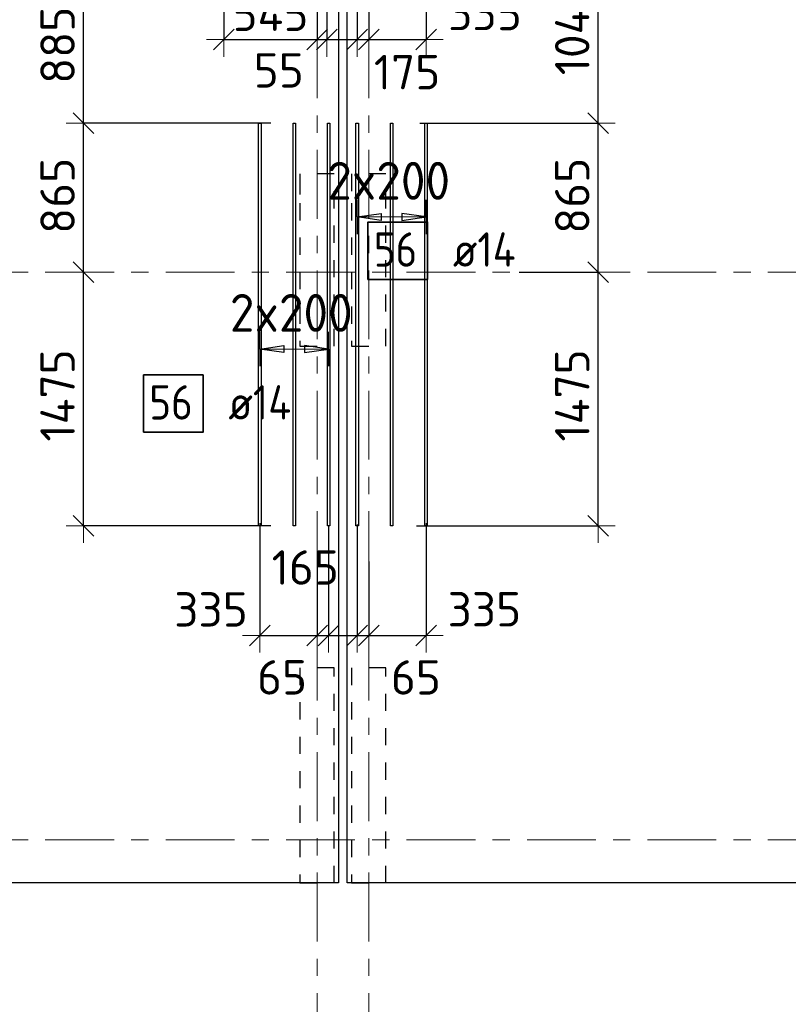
# Model space of a CAD drawing. Header units: metres. Extents: x -38 to 107, y -15 to 21.
# Tile 20 of 133: x 30.82 to 35.29, y -0.96 to 4.77. Entities that reach past the tile are written whole.
import ezdxf

# ---------------------------------------------------------------- set-up
doc = ezdxf.new("R2010")
doc.units = ezdxf.units.M
doc.header["$PDMODE"] = 65
for name, pattern in [('______11', [0.5, 0.4, -0.05, 0, -0.05]), ('______2', [0.0405, 0.03, -0.0105]), ('______5', [1.1, 0.8, -0.1, 0.1, -0.1])]:
    doc.linetypes.add(name, pattern=pattern)
for name, color, linetype, lineweight in [('XR$2$Осевая линия (1)', 7, '______5', 13), ('XR$4$Перекрытие (1)', 7, 'Continuous', 35), ('XR$4$Размерная линия (1)', 7, 'Continuous', 13)]:
    doc.layers.add(name, color=color, linetype=linetype, lineweight=lineweight)
doc.layers.add('XR$4$Арм.стержн.Доп. Арм верхн.зоны Х', color=7, linetype='Continuous', lineweight=35, true_color=0x8c8cff)
doc.layers.add('XR$6$Стена_ бетон несущ.', color=7, linetype='Continuous', lineweight=70, true_color=0xb4b496)
doc.styles.add('ISOCPEUR', font='txt')
doc.dimstyles.new('DIMSTYLE_3', dxfattribs={"dimtxt": 0.2, "dimasz": 0.2, "dimexe": 0, "dimexo": 0, "dimgap": 0.1, "dimtad": 2, "dimdec": 0, "dimlfac": 1000, "dimrnd": 5, "dimzin": 12, "dimdsep": 46, "dimtxsty": 'ISOCPEUR', "dimblk1": 'ALL_ML_STRICH', "dimblk2": 'ALL_ML_STRICH', "dimsah": 1, "dimcen": 0, "dimclrd": 7, "dimclre": 256, "dimclrt": 7, "dimadec": 0, "dimazin": 0, "dimtfac": 1, "dimtdec": 0, "dimtix": 1, "dimtmove": 2, "dimatfit": 3, "dimfxl": 0, "dimtzin": 0, "dimlwd": 0, "dimlwe": -3, "dimarcsym": 0})
doc.dimstyles.new('DIMSTYLE_33', dxfattribs={"dimtxt": 0.2, "dimasz": 0.2, "dimexe": 0, "dimexo": 0, "dimgap": 0.1, "dimtad": 2, "dimdec": 0, "dimlfac": 1000, "dimrnd": 5, "dimzin": 12, "dimdsep": 46, "dimtxsty": 'ISOCPEUR', "dimblk1": 'ALL_ML_STRICH', "dimblk2": 'ALL_ML_STRICH', "dimsah": 1, "dimcen": 0, "dimclrd": 7, "dimclre": 256, "dimclrt": 7, "dimadec": 0, "dimazin": 0, "dimtfac": 1, "dimtdec": 0, "dimtix": 1, "dimtmove": 2, "dimatfit": 3, "dimfxl": 0, "dimtvp": 1.2, "dimtzin": 0, "dimlwd": 0, "dimlwe": -3, "dimarcsym": 0})
doc.dimstyles.new('DIMSTYLE_34', dxfattribs={"dimtxt": 0.2, "dimasz": 0.2, "dimexe": 0, "dimexo": 0, "dimgap": 0.1, "dimtad": 0, "dimdec": 0, "dimlfac": 1000, "dimrnd": 5, "dimzin": 12, "dimdsep": 46, "dimtxsty": 'ISOCPEUR', "dimblk1": 'ALL_ML_STRICH', "dimblk2": 'ALL_ML_STRICH', "dimsah": 1, "dimcen": 0, "dimclrd": 7, "dimclre": 256, "dimclrt": 7, "dimadec": 0, "dimazin": 0, "dimtfac": 1, "dimtdec": 0, "dimtix": 1, "dimtmove": 2, "dimatfit": 3, "dimfxl": 0, "dimtvp": 1.2, "dimtzin": 0, "dimlwd": 0, "dimlwe": -3, "dimarcsym": 0})

# ---------------------------------------------------------------- blocks, each defined once
blk = doc.blocks.new('ALL_ML_STRICH')
at = {"color": 0, "linetype": 'ByBlock', "lineweight": -2}
for p, q in [((-0.3, -0.3), (0.3, 0.3)), ((0, -0.5), (0, 0.5)), ((-1, 0), (0.5, 0))]:
    blk.add_line(p, q, dxfattribs=at)
blk = doc.blocks.new('*D419')
at = {"layer": 'DEFPOINTS', "color": 7, "linetype": 'Continuous', "lineweight": 13, "transparency": 33554687}
for p in [(31.1915, 3.3), (31.1917, 1.826), (32.3003, 1.826)]:
    blk.add_point(p, dxfattribs=at)
at = {"layer": 'XR$4$Размерная линия (1)', "color": 9, "linetype": 'Continuous', "lineweight": -2, "true_color": 0xc7c7c7, "transparency": 33554687}
for p, q in [((31.1917, 3.3), (31.1917, 3.3)), ((32.2803, 1.826), (31.1917, 1.826))]:
    blk.add_line(p, q, dxfattribs=at)
at = {"layer": 'XR$4$Размерная линия (1)', "color": 7, "linetype": 'Continuous', "lineweight": -2, "transparency": 33554687}
blk.add_line((31.1917, 1.826), (31.1917, 3.3), dxfattribs=at)
at = {"layer": 'XR$4$Размерная линия (1)', "color": 7, "linetype": 'Continuous', "lineweight": 13, "transparency": 33554687, "xscale": 0.2, "yscale": 0.2, "zscale": 0.2}
for p, rotation in [((31.1917, 3.3), 90), ((31.1917, 1.826), 270)]:
    blk.add_blockref('ALL_ML_STRICH', p, dxfattribs=dict(at, rotation=rotation))
at = {"layer": 'XR$4$Размерная линия (1)', "color": 7, "linetype": 'Continuous', "lineweight": 13, "transparency": 33554687, "insert": (31.0417, 2.583), "char_height": 0.2, "width": 0.8, "attachment_point": 5, "rotation": 90, "style": 'ISOCPEUR'}
blk.add_mtext('\\A1;{1475}', dxfattribs=at)
blk = doc.blocks.new('*D420')
at = {"layer": 'DEFPOINTS', "color": 7, "linetype": 'Continuous', "lineweight": 13, "transparency": 33554687}
for p in [(32.3003, 4.166), (31.1915, 3.3), (31.1917, 3.3)]:
    blk.add_point(p, dxfattribs=at)
at = {"layer": 'XR$4$Размерная линия (1)', "color": 9, "linetype": 'Continuous', "lineweight": -2, "true_color": 0xc7c7c7, "transparency": 33554687}
for p, q in [((32.2803, 4.166), (31.1917, 4.166)), ((31.1917, 3.3), (31.1917, 3.3))]:
    blk.add_line(p, q, dxfattribs=at)
at = {"layer": 'XR$4$Размерная линия (1)', "color": 7, "linetype": 'Continuous', "lineweight": -2, "transparency": 33554687}
blk.add_line((31.1917, 3.3), (31.1917, 4.166), dxfattribs=at)
at = {"layer": 'XR$4$Размерная линия (1)', "color": 7, "linetype": 'Continuous', "lineweight": 13, "transparency": 33554687, "xscale": 0.2, "yscale": 0.2, "zscale": 0.2}
for p, rotation in [((31.1917, 4.166), 90), ((31.1917, 3.3), 270)]:
    blk.add_blockref('ALL_ML_STRICH', p, dxfattribs=dict(at, rotation=rotation))
at = {"layer": 'XR$4$Размерная линия (1)', "color": 7, "linetype": 'Continuous', "lineweight": 13, "transparency": 33554687, "insert": (31.0417, 3.743), "char_height": 0.2, "width": 0.6, "attachment_point": 5, "rotation": 90, "style": 'ISOCPEUR'}
blk.add_mtext('\\A1;{865}', dxfattribs=at)
blk = doc.blocks.new('*D421')
at = {"layer": 'DEFPOINTS', "color": 7, "linetype": 'Continuous', "lineweight": 13, "transparency": 33554687}
for p in [(32.0627, 5.0497), (31.1917, 4.166), (32.3003, 4.166)]:
    blk.add_point(p, dxfattribs=at)
at = {"layer": 'XR$4$Размерная линия (1)', "color": 9, "linetype": 'Continuous', "lineweight": -2, "true_color": 0xc7c7c7, "transparency": 33554687}
for p, q in [((32.0427, 5.0497), (31.1917, 5.0497)), ((32.2803, 4.166), (31.1917, 4.166))]:
    blk.add_line(p, q, dxfattribs=at)
at = {"layer": 'XR$4$Размерная линия (1)', "color": 7, "linetype": 'Continuous', "lineweight": -2, "transparency": 33554687}
blk.add_line((31.1917, 4.166), (31.1917, 5.0497), dxfattribs=at)
at = {"layer": 'XR$4$Размерная линия (1)', "color": 7, "linetype": 'Continuous', "lineweight": 13, "transparency": 33554687, "xscale": 0.2, "yscale": 0.2, "zscale": 0.2}
for p, rotation in [((31.1917, 5.0497), 90), ((31.1917, 4.166), 270)]:
    blk.add_blockref('ALL_ML_STRICH', p, dxfattribs=dict(at, rotation=rotation))
at = {"layer": 'XR$4$Размерная линия (1)', "color": 7, "linetype": 'Continuous', "lineweight": 13, "transparency": 33554687, "insert": (31.0417, 4.6179), "char_height": 0.2, "width": 0.6, "attachment_point": 5, "rotation": 90, "style": 'ISOCPEUR'}
blk.add_mtext('\\A1;{885}', dxfattribs=at)
blk = doc.blocks.new('*D427')
at = {"layer": 'DEFPOINTS', "color": 7, "linetype": 'Continuous', "lineweight": 13, "transparency": 33554687}
for p in [(32.217, 1.8607), (32.55, 1.6746), (32.217, 1.1889)]:
    blk.add_point(p, dxfattribs=at)
at = {"layer": 'XR$4$Размерная линия (1)', "color": 9, "linetype": 'Continuous', "lineweight": -2, "true_color": 0xc7c7c7, "transparency": 33554687}
for p, q in [((32.217, 1.8407), (32.217, 1.1889)), ((32.55, 1.6546), (32.55, 1.1889))]:
    blk.add_line(p, q, dxfattribs=at)
at = {"layer": 'XR$4$Размерная линия (1)', "color": 7, "linetype": 'Continuous', "lineweight": -2, "transparency": 33554687}
blk.add_line((32.217, 1.1889), (32.55, 1.1889), dxfattribs=at)
at = {"layer": 'XR$4$Размерная линия (1)', "color": 7, "linetype": 'Continuous', "lineweight": 13, "transparency": 33554687, "xscale": 0.2, "yscale": 0.2, "zscale": 0.2, "rotation": 180}
blk.add_blockref('ALL_ML_STRICH', (32.217, 1.1889), dxfattribs=at)
at = {"layer": 'XR$4$Размерная линия (1)', "color": 7, "linetype": 'Continuous', "lineweight": 13, "transparency": 33554687, "xscale": 0.2, "yscale": 0.2, "zscale": 0.2}
blk.add_blockref('ALL_ML_STRICH', (32.55, 1.1889), dxfattribs=at)
at = {"layer": 'XR$4$Размерная линия (1)', "color": 7, "linetype": 'Continuous', "lineweight": 13, "transparency": 33554687, "insert": (31.9335, 1.3396), "char_height": 0.2, "width": 0.6, "attachment_point": 5, "style": 'ISOCPEUR'}
blk.add_mtext('\\A1;{335}', dxfattribs=at)
blk = doc.blocks.new('*D428')
at = {"layer": 'DEFPOINTS', "color": 7, "linetype": 'Continuous', "lineweight": 13, "transparency": 33554687}
for p in [(32.617, 1.8474), (32.55, 1.6746), (32.55, 1.1889)]:
    blk.add_point(p, dxfattribs=at)
at = {"layer": 'XR$4$Размерная линия (1)', "color": 9, "linetype": 'Continuous', "lineweight": -2, "true_color": 0xc7c7c7, "transparency": 33554687}
for p, q in [((32.617, 1.8274), (32.617, 1.1889)), ((32.55, 1.6546), (32.55, 1.1889))]:
    blk.add_line(p, q, dxfattribs=at)
at = {"layer": 'XR$4$Размерная линия (1)', "color": 7, "linetype": 'Continuous', "lineweight": -2, "transparency": 33554687}
blk.add_line((32.55, 1.1889), (32.617, 1.1889), dxfattribs=at)
at = {"layer": 'XR$4$Размерная линия (1)', "color": 7, "linetype": 'Continuous', "lineweight": 13, "transparency": 33554687, "xscale": 0.2, "yscale": 0.2, "zscale": 0.2}
blk.add_blockref('ALL_ML_STRICH', (32.617, 1.1889), dxfattribs=at)
at = {"layer": 'XR$4$Размерная линия (1)', "color": 7, "linetype": 'Continuous', "lineweight": 13, "transparency": 33554687, "xscale": 0.2, "yscale": 0.2, "zscale": 0.2, "rotation": 180}
blk.add_blockref('ALL_ML_STRICH', (32.55, 1.1889), dxfattribs=at)
at = {"layer": 'XR$4$Размерная линия (1)', "color": 7, "linetype": 'Continuous', "lineweight": 13, "transparency": 33554687, "insert": (32.3464, 0.9449), "char_height": 0.2, "width": 0.4, "attachment_point": 5, "style": 'ISOCPEUR'}
blk.add_mtext('\\A1;{65}', dxfattribs=at)
blk = doc.blocks.new('*D429')
at = {"layer": 'DEFPOINTS', "color": 7, "linetype": 'Continuous', "lineweight": 13, "transparency": 33554687}
for p in [(32.617, 1.8474), (32.783, 1.854), (32.617, 1.1889)]:
    blk.add_point(p, dxfattribs=at)
at = {"layer": 'XR$4$Размерная линия (1)', "color": 9, "linetype": 'Continuous', "lineweight": -2, "true_color": 0xc7c7c7, "transparency": 33554687}
for p, q in [((32.783, 1.834), (32.783, 1.1889)), ((32.617, 1.8274), (32.617, 1.1889))]:
    blk.add_line(p, q, dxfattribs=at)
at = {"layer": 'XR$4$Размерная линия (1)', "color": 7, "linetype": 'Continuous', "lineweight": -2, "transparency": 33554687}
blk.add_line((32.617, 1.1889), (32.783, 1.1889), dxfattribs=at)
at = {"layer": 'XR$4$Размерная линия (1)', "color": 7, "linetype": 'Continuous', "lineweight": 13, "transparency": 33554687, "xscale": 0.2, "yscale": 0.2, "zscale": 0.2, "rotation": 180}
blk.add_blockref('ALL_ML_STRICH', (32.617, 1.1889), dxfattribs=at)
at = {"layer": 'XR$4$Размерная линия (1)', "color": 7, "linetype": 'Continuous', "lineweight": 13, "transparency": 33554687, "xscale": 0.2, "yscale": 0.2, "zscale": 0.2}
blk.add_blockref('ALL_ML_STRICH', (32.783, 1.1889), dxfattribs=at)
at = {"layer": 'XR$4$Размерная линия (1)', "color": 7, "linetype": 'Continuous', "lineweight": 13, "transparency": 33554687, "insert": (32.4809, 1.5833), "char_height": 0.2, "width": 0.6, "attachment_point": 5, "style": 'ISOCPEUR'}
blk.add_mtext('\\A1;{165}', dxfattribs=at)
blk = doc.blocks.new('*D430')
at = {"layer": 'DEFPOINTS', "color": 7, "linetype": 'Continuous', "lineweight": 13, "transparency": 33554687}
for p in [(32.783, 1.854), (32.85, 1.6381), (32.783, 1.1889)]:
    blk.add_point(p, dxfattribs=at)
at = {"layer": 'XR$4$Размерная линия (1)', "color": 9, "linetype": 'Continuous', "lineweight": -2, "true_color": 0xc7c7c7, "transparency": 33554687}
for p, q in [((32.783, 1.834), (32.783, 1.1889)), ((32.85, 1.6181), (32.85, 1.1889))]:
    blk.add_line(p, q, dxfattribs=at)
at = {"layer": 'XR$4$Размерная линия (1)', "color": 7, "linetype": 'Continuous', "lineweight": -2, "transparency": 33554687}
blk.add_line((32.783, 1.1889), (32.85, 1.1889), dxfattribs=at)
at = {"layer": 'XR$4$Размерная линия (1)', "color": 7, "linetype": 'Continuous', "lineweight": 13, "transparency": 33554687, "xscale": 0.2, "yscale": 0.2, "zscale": 0.2}
blk.add_blockref('ALL_ML_STRICH', (32.85, 1.1889), dxfattribs=at)
at = {"layer": 'XR$4$Размерная линия (1)', "color": 7, "linetype": 'Continuous', "lineweight": 13, "transparency": 33554687, "xscale": 0.2, "yscale": 0.2, "zscale": 0.2, "rotation": 180}
blk.add_blockref('ALL_ML_STRICH', (32.783, 1.1889), dxfattribs=at)
at = {"layer": 'XR$4$Размерная линия (1)', "color": 7, "linetype": 'Continuous', "lineweight": 13, "transparency": 33554687, "insert": (33.1243, 0.9446), "char_height": 0.2, "width": 0.4, "attachment_point": 5, "style": 'ISOCPEUR'}
blk.add_mtext('\\A1;{65}', dxfattribs=at)
blk = doc.blocks.new('*D431')
at = {"layer": 'DEFPOINTS', "color": 7, "linetype": 'Continuous', "lineweight": 13, "transparency": 33554687}
for p in [(33.183, 1.8607), (32.85, 1.6381), (32.85, 1.1889)]:
    blk.add_point(p, dxfattribs=at)
at = {"layer": 'XR$4$Размерная линия (1)', "color": 9, "linetype": 'Continuous', "lineweight": -2, "true_color": 0xc7c7c7, "transparency": 33554687}
for p, q in [((33.183, 1.8407), (33.183, 1.1889)), ((32.85, 1.6181), (32.85, 1.1889))]:
    blk.add_line(p, q, dxfattribs=at)
at = {"layer": 'XR$4$Размерная линия (1)', "color": 7, "linetype": 'Continuous', "lineweight": -2, "transparency": 33554687}
blk.add_line((32.85, 1.1889), (33.183, 1.1889), dxfattribs=at)
at = {"layer": 'XR$4$Размерная линия (1)', "color": 7, "linetype": 'Continuous', "lineweight": 13, "transparency": 33554687, "xscale": 0.2, "yscale": 0.2, "zscale": 0.2, "rotation": 180}
blk.add_blockref('ALL_ML_STRICH', (32.85, 1.1889), dxfattribs=at)
at = {"layer": 'XR$4$Размерная линия (1)', "color": 7, "linetype": 'Continuous', "lineweight": 13, "transparency": 33554687, "xscale": 0.2, "yscale": 0.2, "zscale": 0.2}
blk.add_blockref('ALL_ML_STRICH', (33.183, 1.1889), dxfattribs=at)
at = {"layer": 'XR$4$Размерная линия (1)', "color": 7, "linetype": 'Continuous', "lineweight": 13, "transparency": 33554687, "insert": (33.5223, 1.3405), "char_height": 0.2, "width": 0.6, "attachment_point": 5, "style": 'ISOCPEUR'}
blk.add_mtext('\\A1;{335}', dxfattribs=at)
blk = doc.blocks.new('*D432')
at = {"layer": 'DEFPOINTS', "color": 7, "linetype": 'Continuous', "lineweight": 13, "transparency": 33554687}
for p in [(33.7038, 3.3), (33.1069, 1.826), (34.1827, 1.826)]:
    blk.add_point(p, dxfattribs=at)
at = {"layer": 'XR$4$Размерная линия (1)', "color": 9, "linetype": 'Continuous', "lineweight": -2, "true_color": 0xc7c7c7, "transparency": 33554687}
for p, q in [((33.7238, 3.3), (34.1827, 3.3)), ((33.1269, 1.826), (34.1827, 1.826))]:
    blk.add_line(p, q, dxfattribs=at)
at = {"layer": 'XR$4$Размерная линия (1)', "color": 7, "linetype": 'Continuous', "lineweight": -2, "transparency": 33554687}
blk.add_line((34.1827, 1.826), (34.1827, 3.3), dxfattribs=at)
at = {"layer": 'XR$4$Размерная линия (1)', "color": 7, "linetype": 'Continuous', "lineweight": 13, "transparency": 33554687, "xscale": 0.2, "yscale": 0.2, "zscale": 0.2}
for p, rotation in [((34.1827, 3.3), 90), ((34.1827, 1.826), 270)]:
    blk.add_blockref('ALL_ML_STRICH', p, dxfattribs=dict(at, rotation=rotation))
at = {"layer": 'XR$4$Размерная линия (1)', "color": 7, "linetype": 'Continuous', "lineweight": 13, "transparency": 33554687, "insert": (34.0327, 2.583), "char_height": 0.2, "width": 0.8, "attachment_point": 5, "rotation": 90, "style": 'ISOCPEUR'}
blk.add_mtext('\\A1;{1475}', dxfattribs=at)
blk = doc.blocks.new('*D433')
at = {"layer": 'DEFPOINTS', "color": 7, "linetype": 'Continuous', "lineweight": 13, "transparency": 33554687}
for p in [(33.1263, 4.166), (33.7038, 3.3), (34.1827, 3.3)]:
    blk.add_point(p, dxfattribs=at)
at = {"layer": 'XR$4$Размерная линия (1)', "color": 9, "linetype": 'Continuous', "lineweight": -2, "true_color": 0xc7c7c7, "transparency": 33554687}
for p, q in [((33.1463, 4.166), (34.1827, 4.166)), ((33.7238, 3.3), (34.1827, 3.3))]:
    blk.add_line(p, q, dxfattribs=at)
at = {"layer": 'XR$4$Размерная линия (1)', "color": 7, "linetype": 'Continuous', "lineweight": -2, "transparency": 33554687}
blk.add_line((34.1827, 3.3), (34.1827, 4.166), dxfattribs=at)
at = {"layer": 'XR$4$Размерная линия (1)', "color": 7, "linetype": 'Continuous', "lineweight": 13, "transparency": 33554687, "xscale": 0.2, "yscale": 0.2, "zscale": 0.2}
for p, rotation in [((34.1827, 4.166), 90), ((34.1827, 3.3), 270)]:
    blk.add_blockref('ALL_ML_STRICH', p, dxfattribs=dict(at, rotation=rotation))
at = {"layer": 'XR$4$Размерная линия (1)', "color": 7, "linetype": 'Continuous', "lineweight": 13, "transparency": 33554687, "insert": (34.0327, 3.743), "char_height": 0.2, "width": 0.6, "attachment_point": 5, "rotation": 90, "style": 'ISOCPEUR'}
blk.add_mtext('\\A1;{865}', dxfattribs=at)
blk = doc.blocks.new('*D434')
at = {"layer": 'DEFPOINTS', "color": 7, "linetype": 'Continuous', "lineweight": 13, "transparency": 33554687}
for p in [(33.1019, 5.206), (33.1263, 4.166), (34.1827, 4.166)]:
    blk.add_point(p, dxfattribs=at)
at = {"layer": 'XR$4$Размерная линия (1)', "color": 9, "linetype": 'Continuous', "lineweight": -2, "true_color": 0xc7c7c7, "transparency": 33554687}
for p, q in [((33.1219, 5.206), (34.1827, 5.206)), ((33.1463, 4.166), (34.1827, 4.166))]:
    blk.add_line(p, q, dxfattribs=at)
at = {"layer": 'XR$4$Размерная линия (1)', "color": 7, "linetype": 'Continuous', "lineweight": -2, "transparency": 33554687}
blk.add_line((34.1827, 4.166), (34.1827, 5.206), dxfattribs=at)
at = {"layer": 'XR$4$Размерная линия (1)', "color": 7, "linetype": 'Continuous', "lineweight": 13, "transparency": 33554687, "xscale": 0.2, "yscale": 0.2, "zscale": 0.2}
for p, rotation in [((34.1827, 5.206), 90), ((34.1827, 4.166), 270)]:
    blk.add_blockref('ALL_ML_STRICH', p, dxfattribs=dict(at, rotation=rotation))
at = {"layer": 'XR$4$Размерная линия (1)', "color": 7, "linetype": 'Continuous', "lineweight": 13, "transparency": 33554687, "insert": (34.0327, 4.706), "char_height": 0.2, "width": 0.8, "attachment_point": 5, "rotation": 90, "style": 'ISOCPEUR'}
blk.add_mtext('\\A1;{1040}', dxfattribs=at)
blk = doc.blocks.new('*D437')
at = {"layer": 'DEFPOINTS', "color": 7, "linetype": 'Continuous', "lineweight": 13, "transparency": 33554687}
for p in [(32.0074, 5.1062), (32.55, 4.8986), (32.0074, 4.6509)]:
    blk.add_point(p, dxfattribs=at)
at = {"layer": 'XR$4$Размерная линия (1)', "color": 9, "linetype": 'Continuous', "lineweight": -2, "true_color": 0xc7c7c7, "transparency": 33554687}
for p, q in [((32.0074, 5.0862), (32.0074, 4.6509)), ((32.55, 4.8786), (32.55, 4.6509))]:
    blk.add_line(p, q, dxfattribs=at)
at = {"layer": 'XR$4$Размерная линия (1)', "color": 7, "linetype": 'Continuous', "lineweight": -2, "transparency": 33554687}
blk.add_line((32.0074, 4.6509), (32.55, 4.6509), dxfattribs=at)
at = {"layer": 'XR$4$Размерная линия (1)', "color": 7, "linetype": 'Continuous', "lineweight": 13, "transparency": 33554687, "xscale": 0.2, "yscale": 0.2, "zscale": 0.2, "rotation": 180}
blk.add_blockref('ALL_ML_STRICH', (32.0074, 4.6509), dxfattribs=at)
at = {"layer": 'XR$4$Размерная линия (1)', "color": 7, "linetype": 'Continuous', "lineweight": 13, "transparency": 33554687, "xscale": 0.2, "yscale": 0.2, "zscale": 0.2}
blk.add_blockref('ALL_ML_STRICH', (32.55, 4.6509), dxfattribs=at)
at = {"layer": 'XR$4$Размерная линия (1)', "color": 7, "linetype": 'Continuous', "lineweight": 13, "transparency": 33554687, "insert": (32.2787, 4.8009), "char_height": 0.2, "width": 0.6, "attachment_point": 5, "style": 'ISOCPEUR'}
blk.add_mtext('\\A1;{545}', dxfattribs=at)
blk = doc.blocks.new('*D438')
at = {"layer": 'DEFPOINTS', "color": 7, "linetype": 'Continuous', "lineweight": 13, "transparency": 33554687}
for p in [(32.6074, 5.1145), (32.55, 4.8986), (32.55, 4.6509)]:
    blk.add_point(p, dxfattribs=at)
at = {"layer": 'XR$4$Размерная линия (1)', "color": 9, "linetype": 'Continuous', "lineweight": -2, "true_color": 0xc7c7c7, "transparency": 33554687}
for p, q in [((32.6074, 5.0945), (32.6074, 4.6509)), ((32.55, 4.8786), (32.55, 4.6509))]:
    blk.add_line(p, q, dxfattribs=at)
at = {"layer": 'XR$4$Размерная линия (1)', "color": 7, "linetype": 'Continuous', "lineweight": -2, "transparency": 33554687}
blk.add_line((32.55, 4.6509), (32.6074, 4.6509), dxfattribs=at)
at = {"layer": 'XR$4$Размерная линия (1)', "color": 7, "linetype": 'Continuous', "lineweight": 13, "transparency": 33554687, "xscale": 0.2, "yscale": 0.2, "zscale": 0.2}
blk.add_blockref('ALL_ML_STRICH', (32.6074, 4.6509), dxfattribs=at)
at = {"layer": 'XR$4$Размерная линия (1)', "color": 7, "linetype": 'Continuous', "lineweight": 13, "transparency": 33554687, "xscale": 0.2, "yscale": 0.2, "zscale": 0.2, "rotation": 180}
blk.add_blockref('ALL_ML_STRICH', (32.55, 4.6509), dxfattribs=at)
at = {"layer": 'XR$4$Размерная линия (1)', "color": 7, "linetype": 'Continuous', "lineweight": 13, "transparency": 33554687, "insert": (32.327, 4.4719), "char_height": 0.2, "width": 0.4, "attachment_point": 5, "style": 'ISOCPEUR'}
blk.add_mtext('\\A1;{55}', dxfattribs=at)
blk = doc.blocks.new('*D439')
at = {"layer": 'DEFPOINTS', "color": 7, "linetype": 'Continuous', "lineweight": 13, "transparency": 33554687}
for p in [(32.783, 5.2474), (32.6074, 5.1145), (32.6074, 4.6509)]:
    blk.add_point(p, dxfattribs=at)
at = {"layer": 'XR$4$Размерная линия (1)', "color": 9, "linetype": 'Continuous', "lineweight": -2, "true_color": 0xc7c7c7, "transparency": 33554687}
for p, q in [((32.783, 5.2274), (32.783, 4.6509)), ((32.6074, 5.0945), (32.6074, 4.6509))]:
    blk.add_line(p, q, dxfattribs=at)
at = {"layer": 'XR$4$Размерная линия (1)', "color": 7, "linetype": 'Continuous', "lineweight": -2, "transparency": 33554687}
blk.add_line((32.6074, 4.6509), (32.783, 4.6509), dxfattribs=at)
at = {"layer": 'XR$4$Размерная линия (1)', "color": 7, "linetype": 'Continuous', "lineweight": 13, "transparency": 33554687, "xscale": 0.2, "yscale": 0.2, "zscale": 0.2, "rotation": 180}
blk.add_blockref('ALL_ML_STRICH', (32.6074, 4.6509), dxfattribs=at)
at = {"layer": 'XR$4$Размерная линия (1)', "color": 7, "linetype": 'Continuous', "lineweight": 13, "transparency": 33554687, "xscale": 0.2, "yscale": 0.2, "zscale": 0.2}
blk.add_blockref('ALL_ML_STRICH', (32.783, 4.6509), dxfattribs=at)
at = {"layer": 'XR$4$Размерная линия (1)', "color": 7, "linetype": 'Continuous', "lineweight": 13, "transparency": 33554687, "insert": (33.0727, 4.4617), "char_height": 0.2, "width": 0.6, "attachment_point": 5, "style": 'ISOCPEUR'}
blk.add_mtext('\\A1;{175}', dxfattribs=at)
blk = doc.blocks.new('*D440')
at = {"layer": 'DEFPOINTS', "color": 7, "linetype": 'Continuous', "lineweight": 13, "transparency": 33554687}
for p in [(32.783, 5.2474), (32.85, 4.882), (32.783, 4.6509)]:
    blk.add_point(p, dxfattribs=at)
at = {"layer": 'XR$4$Размерная линия (1)', "color": 9, "linetype": 'Continuous', "lineweight": -2, "true_color": 0xc7c7c7, "transparency": 33554687}
for p, q in [((32.783, 5.2274), (32.783, 4.6509)), ((32.85, 4.862), (32.85, 4.6509))]:
    blk.add_line(p, q, dxfattribs=at)
at = {"layer": 'XR$4$Размерная линия (1)', "color": 7, "linetype": 'Continuous', "lineweight": -2, "transparency": 33554687}
blk.add_line((32.783, 4.6509), (32.85, 4.6509), dxfattribs=at)
at = {"layer": 'XR$4$Размерная линия (1)', "color": 7, "linetype": 'Continuous', "lineweight": 13, "transparency": 33554687, "xscale": 0.2, "yscale": 0.2, "zscale": 0.2}
blk.add_blockref('ALL_ML_STRICH', (32.85, 4.6509), dxfattribs=at)
at = {"layer": 'XR$4$Размерная линия (1)', "color": 7, "linetype": 'Continuous', "lineweight": 13, "transparency": 33554687, "xscale": 0.2, "yscale": 0.2, "zscale": 0.2, "rotation": 180}
blk.add_blockref('ALL_ML_STRICH', (32.783, 4.6509), dxfattribs=at)
at = {"layer": 'XR$4$Размерная линия (1)', "color": 7, "linetype": 'Continuous', "lineweight": 13, "transparency": 33554687, "insert": (33.0486, 5.0408), "char_height": 0.2, "width": 0.4, "attachment_point": 5, "style": 'ISOCPEUR'}
blk.add_mtext('\\A1;{65}', dxfattribs=at)
blk = doc.blocks.new('*D441')
at = {"layer": 'DEFPOINTS', "color": 7, "linetype": 'Continuous', "lineweight": 13, "transparency": 33554687}
for p in [(33.183, 5.2474), (32.85, 4.882), (32.85, 4.6509)]:
    blk.add_point(p, dxfattribs=at)
at = {"layer": 'XR$4$Размерная линия (1)', "color": 9, "linetype": 'Continuous', "lineweight": -2, "true_color": 0xc7c7c7, "transparency": 33554687}
for p, q in [((33.183, 5.2274), (33.183, 4.6509)), ((32.85, 4.862), (32.85, 4.6509))]:
    blk.add_line(p, q, dxfattribs=at)
at = {"layer": 'XR$4$Размерная линия (1)', "color": 7, "linetype": 'Continuous', "lineweight": -2, "transparency": 33554687}
blk.add_line((32.85, 4.6509), (33.183, 4.6509), dxfattribs=at)
at = {"layer": 'XR$4$Размерная линия (1)', "color": 7, "linetype": 'Continuous', "lineweight": 13, "transparency": 33554687, "xscale": 0.2, "yscale": 0.2, "zscale": 0.2, "rotation": 180}
blk.add_blockref('ALL_ML_STRICH', (32.85, 4.6509), dxfattribs=at)
at = {"layer": 'XR$4$Размерная линия (1)', "color": 7, "linetype": 'Continuous', "lineweight": 13, "transparency": 33554687, "xscale": 0.2, "yscale": 0.2, "zscale": 0.2}
blk.add_blockref('ALL_ML_STRICH', (33.183, 4.6509), dxfattribs=at)
at = {"layer": 'XR$4$Размерная линия (1)', "color": 7, "linetype": 'Continuous', "lineweight": 13, "transparency": 33554687, "insert": (33.526, 4.805), "char_height": 0.2, "width": 0.6, "attachment_point": 5, "style": 'ISOCPEUR'}
blk.add_mtext('\\A1;{335}', dxfattribs=at)

msp = doc.modelspace()

# ---------------------------------------------------------------- linework, layer by layer
at = {"layer": 'XR$2$Осевая линия (1)', "color": 253, "linetype": '______11', "lineweight": 13, "true_color": 0xa0a0a0, "transparency": 33554687}
for p, q in [((32.55, -3.39), (32.55, 19.78)), ((32.85, -3.39), (32.85, 19.78)), ((-2.63, 3.3), (62.6, 3.3)), ((-2.63, 0), (62.6, 0))]:
    msp.add_line(p, q, dxfattribs=at)
at = {"layer": 'XR$4$Арм.стержн.Доп. Арм верхн.зоны Х', "color": 253, "linetype": 'Continuous', "lineweight": -3, "true_color": 0xa0a0a0, "transparency": 33554687}
for p, q in [((32.783, 3.6204), (32.783, 3.7204)), ((33.183, 3.6204), (33.183, 3.7204)), ((32.783, 3.6204), (32.783, 3.5204)), ((33.183, 3.6204), (33.183, 3.5204)), ((32.217, 2.8527), (32.217, 2.9527)), ((32.617, 2.8527), (32.617, 2.9527)), ((32.217, 2.8527), (32.217, 2.7527)), ((32.617, 2.8527), (32.617, 2.7527))]:
    msp.add_line(p, q, dxfattribs=at)
at = {"layer": 'XR$4$Арм.стержн.Доп. Арм верхн.зоны Х', "color": 7, "linetype": 'Continuous', "lineweight": 25, "transparency": 33554687}
for p, q in [((32.783, 3.6204), (32.923, 3.6404)), ((32.923, 3.6004), (32.783, 3.6204)), ((32.923, 3.6404), (32.923, 3.6004)), ((33.183, 3.6204), (33.043, 3.6404)), ((33.043, 3.6404), (33.043, 3.6004)), ((33.043, 3.6004), (33.183, 3.6204)), ((32.217, 2.8527), (32.357, 2.8727)), ((32.357, 2.8727), (32.357, 2.8327)), ((32.617, 2.8527), (32.477, 2.8727)), ((32.477, 2.8727), (32.477, 2.8327)), ((32.357, 2.8327), (32.217, 2.8527)), ((32.477, 2.8327), (32.617, 2.8527))]:
    msp.add_line(p, q, dxfattribs=at)
at = {"layer": 'XR$4$Арм.стержн.Доп. Арм верхн.зоны Х', "color": 7, "linetype": 'Continuous', "lineweight": 13, "transparency": 33554687}
for p, q in [((32.783, 3.6204), (32.783, 3.6204)), ((32.783, 3.6204), (33.183, 3.6204)), ((33.183, 3.6204), (33.183, 3.6204)), ((32.217, 2.8527), (32.217, 2.8527)), ((32.217, 2.8527), (32.617, 2.8527)), ((32.617, 2.8527), (32.617, 2.8527))]:
    msp.add_line(p, q, dxfattribs=at)
at = {"layer": 'XR$4$Арм.стержн.Доп. Арм верхн.зоны Х', "color": 7, "linetype": 'Continuous', "lineweight": 25, "transparency": 33554687}
for points in [[(32.21, 1.826), (32.21, 4.166), (32.224, 4.166), (32.224, 1.826), (32.21, 1.826)], [(32.41, 1.826), (32.41, 4.166), (32.424, 4.166), (32.424, 1.826), (32.41, 1.826)], [(32.61, 1.826), (32.61, 4.166), (32.624, 4.166), (32.624, 1.826), (32.61, 1.826)], [(32.776, 1.826), (32.776, 4.166), (32.79, 4.166), (32.79, 1.826), (32.776, 1.826)], [(32.976, 1.826), (32.976, 4.166), (32.99, 4.166), (32.99, 1.826), (32.976, 1.826)], [(33.176, 1.826), (33.176, 4.166), (33.19, 4.166), (33.19, 1.826), (33.176, 1.826)]]:
    msp.add_lwpolyline(points, dxfattribs=at)
at = {"layer": 'XR$4$Арм.стержн.Доп. Арм верхн.зоны Х', "color": 7, "linetype": 'Continuous', "lineweight": 35, "transparency": 33554687}
for points in [[(32.8457, 3.2576), (33.1924, 3.2576), (33.1924, 3.5909), (32.8457, 3.5909), (32.8457, 3.2576)], [(31.5412, 2.3693), (31.8878, 2.3693), (31.8878, 2.7027), (31.5412, 2.7027), (31.5412, 2.3693)]]:
    msp.add_lwpolyline(points, dxfattribs=at)
at = {"layer": 'XR$4$Перекрытие (1)', "color": 7, "linetype": 'Continuous', "lineweight": 25, "transparency": 33554687}
for p, q in [((32.675, 16.6502), (32.675, -0.25)), ((32.725, -0.2498), (32.725, 16.6502)), ((32.675, -0.25), (19.55, -0.2498)), ((61.85, -0.2498), (32.725, -0.2498))]:
    msp.add_line(p, q, dxfattribs=at)
at = {"layer": 'XR$6$Стена_ бетон несущ.', "color": 253, "linetype": '______2', "lineweight": -3, "true_color": 0xa0a0a0, "transparency": 33554687}
for p, q in [((32.65, 3.87), (32.45, 3.87)), ((32.45, 3.87), (32.45, 3.85)), ((32.45, 3.85), (32.45, 3.7)), ((32.65, 2.87), (32.65, 3.87)), ((32.95, 3.87), (32.75, 3.87)), ((32.75, 3.87), (32.75, 3.7)), ((32.95, 2.87), (32.95, 3.87)), ((32.45, 3.7), (32.45, 2.87)), ((32.75, 3.7), (32.75, 3.7)), ((32.75, 3.7), (32.75, 2.87)), ((32.45, 2.87), (32.65, 2.87)), ((32.75, 2.87), (32.95, 2.87)), ((32.45, 1), (32.45, -0.25)), ((32.65, 1), (32.45, 1)), ((32.65, -0.25), (32.65, 1)), ((32.65, 1), (32.65, 1)), ((32.95, 1), (32.75, 1)), ((32.75, 1), (32.75, -0.25)), ((32.95, -0.25), (32.95, 1)), ((32.45, -0.25), (32.65, -0.25)), ((32.75, -0.25), (32.95, -0.25))]:
    msp.add_line(p, q, dxfattribs=at)

# ---------------------------------------------------------------- texts
at = {"layer": 'XR$4$Арм.стержн.Доп. Арм верхн.зоны Х', "color": 7, "linetype": 'Continuous', "lineweight": 13, "transparency": 33554687, "char_height": 0.22, "width": 0.873359, "attachment_point": 7, "style": 'ISOCPEUR'}
for insert in [(32.609, 3.7204), (32.043, 2.9527)]:
    msp.add_mtext('\\W0.95;2x200', dxfattribs=dict(at, insert=insert))
at = {"layer": 'XR$4$Арм.стержн.Доп. Арм верхн.зоны Х', "color": 7, "linetype": 'Continuous', "lineweight": 25, "transparency": 33554687, "char_height": 0.2, "attachment_point": 7, "style": 'ISOCPEUR'}
for s, insert, width in [('\\W0.87;56', (32.8791, 3.3309), 0.367208), ('\\W0.89; ø14 ', (33.2257, 3.3309), 0.769432), ('\\W0.87;56', (31.5745, 2.4427), 0.367208), ('\\W0.89; ø14 ', (31.9212, 2.4427), 0.769432)]:
    msp.add_mtext(s, dxfattribs=dict(at, insert=insert, width=width))

# ---------------------------------------------------------------- dimensions: what is measured, and where the dimension line sits
at = {"layer": 'XR$4$Размерная линия (1)', "color": 7, "linetype": 'Continuous', "lineweight": 13, "transparency": 33554687}
for base, p1, p2, picture, middle in [((34.1827, 5.206), (33.1463, 4.166), (33.1219, 5.206), '*D434', (34.0327, 4.706)), ((31.1917, 5.0497), (32.2803, 4.166), (32.0427, 5.0497), '*D421', (31.0417, 4.6179)), ((31.1917, 4.166), (31.1917, 3.3), (32.2803, 4.166), '*D420', (31.0417, 3.743)), ((34.1827, 4.166), (33.7238, 3.3), (33.1463, 4.166), '*D433', (34.0327, 3.743)), ((31.1917, 3.3), (32.2803, 1.826), (31.1917, 3.3), '*D419', (31.0417, 2.583)), ((34.1827, 3.3), (33.1269, 1.826), (33.7238, 3.3), '*D432', (34.0327, 2.583))]:
    dim = msp.add_linear_dim(base=base, p1=p1, p2=p2, angle=90, dimstyle='DIMSTYLE_3', override={"dimpost": '<>', "dimclrd": 7, "dimclre": 9, "dimclrt": 7, "dimlwd": 0, "dimlwe": 65533}, dxfattribs=at)
    dim.commit()
    dim.dimension.update_dxf_attribs({"geometry": picture, "text_midpoint": middle, "dimtype": 160})
for base, p1, p2, dimstyle, picture, middle in [((32.783, 4.6509), (32.6074, 5.0945), (32.783, 5.2274), 'DIMSTYLE_34', '*D439', (33.0727, 4.4617)), ((32.85, 4.6509), (32.783, 5.2274), (32.85, 4.862), 'DIMSTYLE_33', '*D440', (33.0486, 5.0408)), ((33.183, 4.6509), (32.85, 4.862), (33.183, 5.2274), 'DIMSTYLE_33', '*D441', (33.526, 4.805)), ((32.55, 4.6509), (32.0074, 5.0862), (32.55, 4.8786), 'DIMSTYLE_33', '*D437', (32.2787, 4.8009)), ((32.6074, 4.6509), (32.55, 4.8786), (32.6074, 5.0945), 'DIMSTYLE_34', '*D438', (32.327, 4.4719)), ((32.55, 1.1889), (32.217, 1.8407), (32.55, 1.6546), 'DIMSTYLE_33', '*D427', (31.9335, 1.3396)), ((32.617, 1.1889), (32.55, 1.6546), (32.617, 1.8274), 'DIMSTYLE_34', '*D428', (32.3464, 0.9449)), ((32.783, 1.1889), (32.617, 1.8274), (32.783, 1.834), 'DIMSTYLE_33', '*D429', (32.4809, 1.5833)), ((32.85, 1.1889), (32.783, 1.834), (32.85, 1.6181), 'DIMSTYLE_34', '*D430', (33.1243, 0.9446)), ((33.183, 1.1889), (32.85, 1.6181), (33.183, 1.8407), 'DIMSTYLE_33', '*D431', (33.5223, 1.3405))]:
    dim = msp.add_linear_dim(base=base, p1=p1, p2=p2, dimstyle=dimstyle, override={"dimpost": '<>', "dimclrd": 7, "dimclre": 9, "dimclrt": 7, "dimlwd": 0, "dimlwe": 65533}, dxfattribs=at)
    dim.commit()
    dim.dimension.update_dxf_attribs({"geometry": picture, "text_midpoint": middle, "dimtype": 160})

doc.saveas('drawing.dxf')
